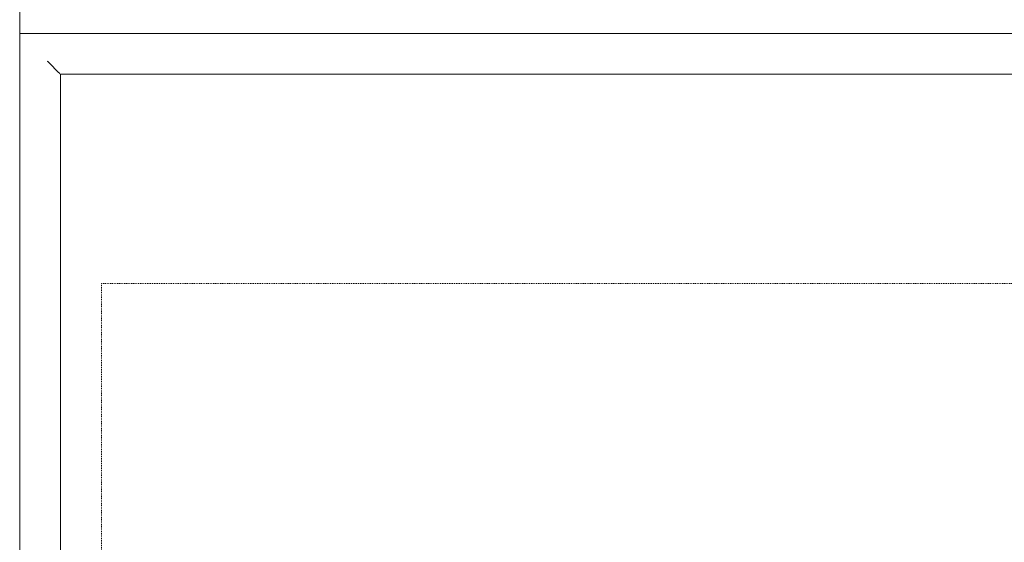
# Model space of a CAD drawing. Header units: millimetres. Extents: x -281 to 145437, y -16481 to 78869.
# Tile 147 of 256: x 27050 to 27727, y 25250 to 25609. Entities that reach past the tile are written whole.
import ezdxf

# ---------------------------------------------------------------- set-up
doc = ezdxf.new("R2010")
doc.units = ezdxf.units.MM
doc.linetypes.add('NLRS_Dash-0_6mm_Space-0_6mm_cpz', pattern=[1.2, 0.6, -0.6])
for name, color, linetype, lineweight in [('A--L$01A__Algemeen', 7, 'Continuous', 5), ('A--L82__LosseGebruikersInvent', 1, 'Continuous', 5), ('A--L8__LosseInventaris', 1, 'Continuous', 5)]:
    doc.layers.add(name, color=color, linetype=linetype, lineweight=lineweight)

# ---------------------------------------------------------------- blocks, each defined once
blk = doc.blocks.new('NLRS_82_FU_UN_spoekbak_gen_kad - spoelbak dxbxh 900x900x957-53208188-L_80_ 11')
at = {"layer": 'A--L$01A__Algemeen'}
for p, q in [((-450, 322.68), (-450, -577.32)), ((450, 322.68), (-450, 322.68)), ((-429.27, 301.94), (-423.73, 296.41)), ((422, 294.68), (-422, 294.68)), ((-422, 294.68), (-422, -549.32)), ((-422, 294.68), (-422, -549.32)), ((-422, 294.68), (0, 294.68)), ((422, 294.68), (0, 294.68))]:
    blk.add_line(p, q, dxfattribs=at)
for points in [[(-431.04, 303.71), (-430.81, 303.49), (-430.38, 303.06), (-429.77, 302.45), (-429.43, 302.1), (-429.27, 301.94)], [(-423.73, 296.41), (-423.58, 296.26), (-423.24, 295.91), (-422.64, 295.32), (-422.22, 294.89), (-422, 294.68)]]:
    blk.add_open_spline(points, degree=3, dxfattribs=at)
blk = doc.blocks.new('NLRS_82_FU_UN_spoekbak_gen_kad - spoelbak dxbxh 900x900x957-V287-L_80_ 11')
at = {"layer": 'A--L$01A__Algemeen'}
for p, q in [((450, 322.68), (-450, 322.68)), ((450, -577.32), (450, 322.68))]:
    blk.add_line(p, q, dxfattribs=at)
blk = doc.blocks.new('NLRS_82_SE_LB_laboratorium apparaat space reservation_gen_cpz - lab apparaat_vloerniveau-V288-L_80_ 11')
at = {"layer": 'A--L8__LosseInventaris', "linetype": 'NLRS_Dash-0_6mm_Space-0_6mm_cpz'}
for p, q in [((-350, 400), (350, 400)), ((-350, 400), (350, 400)), ((350, 400), (350, -400)), ((350, 400), (350, -400))]:
    blk.add_line(p, q, dxfattribs=at)

msp = doc.modelspace()

# ---------------------------------------------------------------- block references
at = {"layer": 'A--L82__LosseGebruikersInvent', "rotation": 180}
msp.add_blockref('NLRS_82_FU_UN_spoekbak_gen_kad - spoelbak dxbxh 900x900x957-V287-L_80_ 11', (27500.45, 25922.68), dxfattribs=at)
at = {"layer": 'A--L82__LosseGebruikersInvent'}
msp.add_blockref('NLRS_82_FU_UN_spoekbak_gen_kad - spoelbak dxbxh 900x900x957-53208188-L_80_ 11', (27500.45, 25277.32), dxfattribs=at)
at = {"layer": 'A--L8__LosseInventaris', "linetype": 'NLRS_Dash-0_6mm_Space-0_6mm_cpz', "rotation": 89.99999999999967}
msp.add_blockref('NLRS_82_SE_LB_laboratorium apparaat space reservation_gen_cpz - lab apparaat_vloerniveau-V288-L_80_ 11', (27506.66, 25078), dxfattribs=at)

doc.saveas('drawing.dxf')
